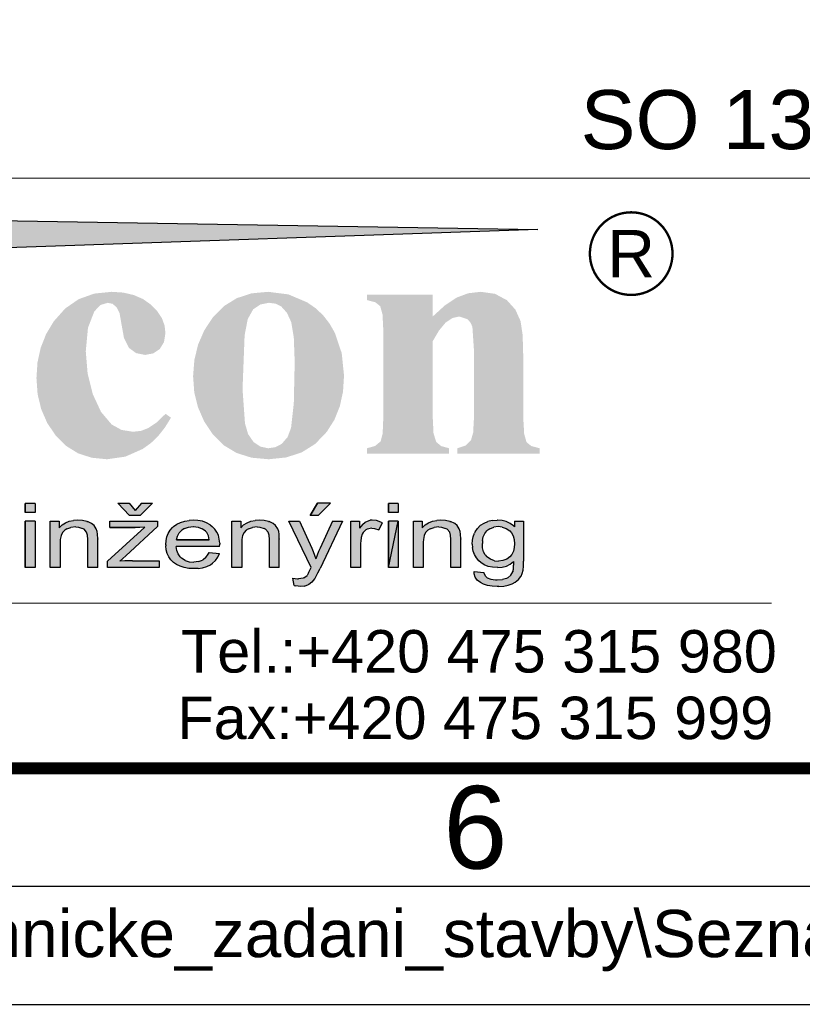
# Model space of a CAD drawing. Header units: millimetres. Extents: x -13222 to 1323140, y -27303 to 46947.
# Tile 6 of 11: x 54454 to 62740, y -27303 to -16876. Entities that reach past the tile are written whole.
import ezdxf
from ezdxf.enums import TextEntityAlignment as Align

# ---------------------------------------------------------------- set-up
doc = ezdxf.new("R2010")
doc.units = ezdxf.units.MM
doc.layers.add('_RAMECEK_FORMAT', color=255, linetype='Continuous', lineweight=25)
doc.layers.add('BU_0.30', color=7, linetype='Continuous', lineweight=30)
doc.styles.add('Arial', font='arial.ttf')

# ---------------------------------------------------------------- blocks, each defined once
blk = doc.blocks.new('A3-ČSN EN ISO 5457')
at = {"lineweight": 25}
for points in [[(0, 0), (420, 0), (420, 297), (0, 297)], [(15, 5), (415, 5), (415, 292), (15, 292)]]:
    blk.add_lwpolyline(points, close=True, dxfattribs=at)
at = {"color": 130, "const_width": 0.5}
blk.add_lwpolyline([(20, 10), (410, 10), (410, 287), (20, 287)], close=True, dxfattribs=at)
at = {"style": 'Arial'}
blk.add_text('6', height=3.5, dxfattribs=at).set_placement((290, 7.5), align=Align.MIDDLE_CENTER)
at = {"style": 'Arial', "flags": 8}
blk.add_attdef('CESTA', text='', height=2, dxfattribs=at).set_placement((247, 4), align=Align.TOP_LEFT)
blk = doc.blocks.new('INT-RAZITKO')
h = blk.add_hatch(color=240)
h.paths.add_polyline_path([(-162.872, 8.501), (-162.422, 8.501), (-162.422, 9.605), (-162.422, 9.925), (-162.422, 10.893), (-161.547, 10.893), (-161.508, 10.893), (-161.274, 10.885), (-161.125, 10.869), (-160.979, 10.816), (-160.841, 10.709), (-160.761, 10.576), (-160.733, 10.416), (-160.744, 10.308), (-160.805, 10.165), (-160.915, 10.052), (-160.959, 10.027), (-161.108, 9.969), (-161.301, 9.936), (-161.539, 9.925), (-162.422, 9.925), (-162.422, 9.605), (-161.404, 9.605), (-161.175, 9.621), (-160.973, 9.654), (-160.802, 9.701), (-160.659, 9.765), (-160.543, 9.845), (-160.523, 9.861), (-160.41, 9.986), (-160.33, 10.121), (-160.283, 10.267), (-160.267, 10.43), (-160.269, 10.502), (-160.303, 10.656), (-160.369, 10.8), (-160.391, 10.83), (-160.504, 10.96), (-160.645, 11.062), (-160.689, 11.084), (-160.863, 11.147), (-161.064, 11.186), (-161.161, 11.197), (-161.348, 11.208), (-161.586, 11.214), (-162.872, 11.214)])
h.paths.add_polyline_path([(-159.328, 9.613), (-159.306, 9.77), (-159.259, 9.917), (-159.226, 9.986), (-159.105, 10.101), (-159.044, 10.132), (-158.857, 10.165), (-158.735, 10.154), (-158.55, 10.093), (-158.407, 10.402), (-158.467, 10.43), (-158.652, 10.491), (-158.837, 10.51), (-158.926, 10.504), (-159.105, 10.444), (-159.132, 10.427), (-159.248, 10.325), (-159.373, 10.168), (-159.373, 10.466), (-159.751, 10.466), (-159.751, 8.501), (-159.331, 8.501), (-159.331, 9.53)])
h.paths.add_polyline_path([(-158.302, 9.663), (-158.313, 9.483), (-158.31, 9.42), (-158.291, 9.246), (-158.249, 9.091), (-158.186, 8.951), (-158.1, 8.829), (-157.99, 8.722), (-157.88, 8.639), (-157.722, 8.559), (-157.551, 8.504), (-157.361, 8.468), (-157.151, 8.457), (-157.118, 8.457), (-156.919, 8.473), (-156.732, 8.512), (-156.555, 8.575), (-156.539, 8.584), (-156.378, 8.675), (-156.243, 8.785), (-156.136, 8.915), (-156.078, 9.025), (-156.031, 9.166), (-156.003, 9.329), (-155.995, 9.511), (-155.995, 9.544), (-156.011, 9.715), (-156.053, 9.87), (-156.116, 10.01), (-156.205, 10.135), (-156.318, 10.245), (-156.428, 10.325), (-156.585, 10.405), (-156.757, 10.463), (-156.947, 10.499), (-157.151, 10.51), (-157.223, 10.51), (-157.422, 10.488), (-157.606, 10.446), (-157.775, 10.38), (-157.929, 10.292), (-158.031, 10.212), (-158.131, 10.099), (-158.211, 9.972), (-158.266, 9.825)])
h.paths.add_polyline_path([(-157.871, 9.646), (-157.833, 9.803), (-157.767, 9.939), (-157.674, 10.048), (-157.518, 10.154), (-157.347, 10.215), (-157.147, 10.234), (-156.95, 10.212), (-156.781, 10.151), (-156.632, 10.046), (-156.555, 9.958), (-156.483, 9.828), (-156.439, 9.674), (-156.425, 9.494), (-156.436, 9.32), (-156.475, 9.16), (-156.541, 9.028), (-156.638, 8.914), (-156.79, 8.81), (-156.961, 8.749), (-157.16, 8.729), (-157.358, 8.752), (-157.529, 8.815), (-157.675, 8.92), (-157.758, 9.014), (-157.827, 9.147), (-157.869, 9.301), (-157.882, 9.483)], flags=16)
h.paths.add_polyline_path([(-155.506, 8.402), (-155.506, 8.352), (-155.526, 8.167), (-155.573, 8.052), (-155.76, 7.996), (-155.956, 8.021), (-156.036, 7.739), (-155.907, 7.717), (-155.708, 7.703), (-155.7, 7.703), (-155.49, 7.725), (-155.327, 7.786), (-155.206, 7.888), (-155.184, 7.919), (-155.128, 8.037), (-155.098, 8.197), (-155.087, 8.393), (-155.087, 10.466), (-155.506, 10.466)])
h.paths.add_polyline_path([(-155.506, 10.827), (-155.087, 10.827), (-155.087, 11.214), (-155.506, 11.214)])
h.paths.add_polyline_path([(-154.405, 10.079), (-154.483, 9.95), (-154.538, 9.803), (-154.571, 9.643), (-154.582, 9.467), (-154.582, 9.425), (-154.565, 9.254), (-154.524, 9.097), (-154.461, 8.956), (-154.375, 8.832), (-154.265, 8.722), (-154.138, 8.633), (-153.983, 8.556), (-153.809, 8.501), (-153.616, 8.468), (-153.404, 8.457), (-153.222, 8.465), (-153.026, 8.495), (-152.852, 8.548), (-152.697, 8.622), (-152.603, 8.689), (-152.482, 8.802), (-152.385, 8.937), (-152.316, 9.091), (-152.75, 9.133), (-152.786, 9.067), (-152.885, 8.926), (-153.022, 8.816), (-153.202, 8.752), (-153.404, 8.73), (-153.597, 8.749), (-153.768, 8.807), (-153.92, 8.901), (-153.975, 8.953), (-154.063, 9.078), (-154.121, 9.224), (-154.149, 9.398), (-152.305, 9.398), (-152.303, 9.486), (-152.303, 9.538), (-152.322, 9.71), (-152.361, 9.867), (-152.424, 10.008), (-152.51, 10.132), (-152.617, 10.242), (-152.714, 10.314), (-152.868, 10.399), (-153.037, 10.46), (-153.224, 10.499), (-153.429, 10.51), (-153.597, 10.502), (-153.787, 10.471), (-153.961, 10.416), (-154.121, 10.339), (-154.262, 10.237), (-154.306, 10.195)])
h.paths.add_polyline_path([(-154.022, 9.966), (-153.909, 10.082), (-153.793, 10.157), (-153.619, 10.217), (-153.414, 10.238), (-153.213, 10.212), (-153.045, 10.148), (-152.904, 10.043), (-152.852, 9.983), (-152.783, 9.848), (-152.744, 9.671), (-154.127, 9.671), (-154.094, 9.828)], flags=16)
h.paths.add_polyline_path([(-151.789, 8.501), (-151.37, 8.501), (-151.37, 9.279), (-151.37, 9.665), (-151.37, 11.214), (-151.789, 11.214)])
h.paths.add_polyline_path([(-151.37, 9.665), (-151.37, 9.279), (-151.072, 9.505), (-150.779, 9.737), (-149.833, 10.466), (-150.376, 10.466)])
h.paths.add_polyline_path([(-150.255, 8.501), (-149.739, 8.501), (-150.779, 9.737), (-151.072, 9.505)])
h.paths.add_polyline_path([(-148.817, 10.455), (-148.997, 10.391), (-149.024, 10.377), (-149.176, 10.286), (-149.303, 10.17), (-149.4, 10.032), (-149.444, 9.947), (-149.493, 9.801), (-149.524, 9.643), (-149.535, 9.475), (-149.532, 9.425), (-149.515, 9.251), (-149.477, 9.094), (-149.413, 8.953), (-149.331, 8.829), (-149.223, 8.722), (-149.126, 8.647), (-148.975, 8.564), (-148.804, 8.504), (-148.616, 8.468), (-148.409, 8.457), (-148.241, 8.465), (-148.05, 8.501), (-147.879, 8.562), (-147.725, 8.65), (-147.603, 8.746), (-147.501, 8.873), (-147.426, 9.014), (-147.38, 9.177), (-147.791, 9.221), (-147.821, 9.102), (-147.893, 8.959), (-148, 8.851), (-148.047, 8.821), (-148.216, 8.752), (-148.414, 8.73), (-148.599, 8.749), (-148.768, 8.807), (-148.911, 8.909), (-148.991, 9.006), (-149.052, 9.138), (-149.091, 9.298), (-149.102, 9.486), (-149.091, 9.657), (-149.055, 9.817), (-148.994, 9.95), (-148.906, 10.057), (-148.903, 10.057), (-148.759, 10.157), (-148.588, 10.217), (-148.39, 10.237), (-148.196, 10.212), (-148.031, 10.137), (-148.003, 10.115), (-147.896, 9.997), (-147.827, 9.839), (-147.418, 9.889), (-147.443, 9.972), (-147.515, 10.118), (-147.617, 10.245), (-147.747, 10.35), (-147.838, 10.399), (-148.003, 10.46), (-148.194, 10.499), (-148.406, 10.51), (-148.431, 10.51), (-148.63, 10.493)])
h.paths.add_polyline_path([(-146.839, 10.237), (-146.883, 10.195), (-146.982, 10.079), (-147.059, 9.95), (-147.115, 9.803), (-147.148, 9.643), (-147.159, 9.467), (-147.159, 9.425), (-147.142, 9.254), (-147.101, 9.097), (-147.037, 8.956), (-146.952, 8.832), (-146.841, 8.722), (-146.715, 8.633), (-146.56, 8.556), (-146.386, 8.501), (-146.193, 8.468), (-145.98, 8.457), (-145.798, 8.465), (-145.602, 8.495), (-145.429, 8.548), (-145.274, 8.622), (-145.18, 8.689), (-145.059, 8.802), (-144.962, 8.937), (-144.893, 9.091), (-145.326, 9.133), (-145.362, 9.067), (-145.462, 8.926), (-145.599, 8.816), (-145.779, 8.752), (-145.98, 8.73), (-146.174, 8.749), (-146.345, 8.807), (-146.497, 8.901), (-146.552, 8.953), (-146.64, 9.078), (-146.698, 9.224), (-146.726, 9.398), (-144.882, 9.398), (-144.879, 9.486), (-144.879, 9.538), (-144.899, 9.71), (-144.937, 9.867), (-145.001, 10.008), (-145.086, 10.132), (-145.194, 10.242), (-145.291, 10.314), (-145.445, 10.399), (-145.613, 10.46), (-145.801, 10.499), (-146.005, 10.51), (-146.174, 10.502), (-146.364, 10.471), (-146.538, 10.416), (-146.698, 10.339)])
h.paths.add_polyline_path([(-146.485, 10.082), (-146.37, 10.157), (-146.196, 10.217), (-145.99, 10.238), (-145.79, 10.212), (-145.622, 10.148), (-145.481, 10.043), (-145.429, 9.983), (-145.36, 9.848), (-145.321, 9.671), (-146.703, 9.671), (-146.67, 9.828), (-146.599, 9.966)], flags=16)
h.paths.add_polyline_path([(-141.585, 10.477), (-141.772, 10.502), (-141.996, 10.51), (-142.183, 10.504), (-142.379, 10.479), (-142.559, 10.441), (-142.619, 10.422), (-142.796, 10.344), (-142.928, 10.242), (-142.967, 10.201), (-143.053, 10.066), (-143.111, 9.906), (-142.702, 9.861), (-142.688, 9.9), (-142.606, 10.052), (-142.492, 10.154), (-142.451, 10.173), (-142.283, 10.22), (-142.056, 10.234), (-141.916, 10.228), (-141.725, 10.192), (-141.578, 10.12), (-141.488, 10.005), (-141.46, 9.834), (-141.463, 9.748), (-141.582, 9.721), (-141.756, 9.687), (-141.965, 9.66), (-142.211, 9.632), (-142.418, 9.61), (-142.584, 9.583), (-142.713, 9.547), (-142.884, 9.475), (-142.984, 9.409), (-143.1, 9.285), (-143.157, 9.174), (-143.185, 9.02), (-143.16, 8.868), (-143.089, 8.733), (-142.964, 8.617), (-142.904, 8.575), (-142.746, 8.509), (-142.559, 8.471), (-142.338, 8.457), (-142.258, 8.46), (-142.062, 8.479), (-141.874, 8.52), (-141.764, 8.559), (-141.598, 8.639), (-141.427, 8.744), (-141.408, 8.644), (-141.344, 8.501), (-140.906, 8.501), (-140.958, 8.586), (-141.011, 8.738), (-141.022, 8.799), (-141.03, 8.923), (-141.038, 9.1), (-141.038, 9.323), (-141.038, 9.768), (-141.044, 9.952), (-141.06, 10.074), (-141.096, 10.173), (-141.19, 10.303), (-141.292, 10.375), (-141.482, 10.452)])
h.paths.add_polyline_path([(-141.463, 9.486), (-141.463, 9.365), (-141.463, 9.332), (-141.482, 9.158), (-141.531, 9.027), (-141.648, 8.898), (-141.808, 8.802), (-141.855, 8.782), (-142.037, 8.733), (-142.243, 8.716), (-142.457, 8.741), (-142.608, 8.807), (-142.688, 8.882), (-142.739, 9.032), (-142.675, 9.193), (-142.515, 9.296), (-142.379, 9.329), (-142.147, 9.362), (-142.012, 9.378), (-141.792, 9.412), (-141.609, 9.447)], flags=16)
h.paths.add_polyline_path([(-138.643, 10.466), (-139.062, 10.466), (-139.062, 8.501), (-138.643, 8.501)])
h.paths.add_polyline_path([(-138.643, 11.214), (-139.062, 11.214), (-139.062, 10.83), (-138.643, 10.83)])
h.paths.add_polyline_path([(-137.547, 9.861), (-137.484, 9.991), (-137.39, 10.085), (-137.296, 10.14), (-137.125, 10.201), (-136.926, 10.22), (-136.813, 10.215), (-136.634, 10.162), (-136.57, 10.126), (-136.463, 10.002), (-136.427, 9.875), (-136.413, 9.696), (-136.413, 8.501), (-135.994, 8.501), (-135.994, 9.723), (-135.999, 9.911), (-136.016, 10.032), (-136.057, 10.146), (-136.148, 10.278), (-136.25, 10.364), (-136.427, 10.446), (-136.452, 10.455), (-136.637, 10.496), (-136.838, 10.51), (-137.015, 10.499), (-137.197, 10.463), (-137.362, 10.397), (-137.503, 10.306), (-137.627, 10.187), (-137.627, 10.466), (-138.003, 10.466), (-138.003, 8.501), (-137.586, 8.501), (-137.586, 9.574), (-137.58, 9.693)])
h.paths.add_polyline_path([(-133.458, 10.245), (-133.458, 10.466), (-135.478, 10.466), (-135.478, 10.195), (-134.404, 10.195), (-134.211, 10.198), (-133.999, 10.206), (-135.572, 8.771), (-135.572, 8.501), (-133.383, 8.501), (-133.383, 8.788), (-134.526, 8.788), (-134.653, 8.788), (-134.849, 8.782), (-135.055, 8.771), (-134.796, 8.998)])
h.paths.add_polyline_path([(-133.67, 11.227), (-134.145, 11.227), (-134.401, 10.913), (-134.664, 11.227), (-135.144, 11.227), (-134.642, 10.709), (-134.194, 10.709)])
h.paths.add_polyline_path([(-132.928, 10.079), (-133.005, 9.95), (-133.06, 9.803), (-133.093, 9.643), (-133.104, 9.467), (-133.104, 9.425), (-133.088, 9.254), (-133.047, 9.097), (-132.983, 8.956), (-132.898, 8.832), (-132.787, 8.722), (-132.66, 8.633), (-132.506, 8.556), (-132.332, 8.501), (-132.139, 8.468), (-131.926, 8.457), (-131.744, 8.465), (-131.548, 8.495), (-131.374, 8.548), (-131.22, 8.622), (-131.126, 8.689), (-131.004, 8.802), (-130.908, 8.937), (-130.839, 9.091), (-131.272, 9.133), (-131.308, 9.067), (-131.407, 8.926), (-131.545, 8.816), (-131.725, 8.752), (-131.923, 8.73), (-132.117, 8.749), (-132.29, 8.807), (-132.442, 8.901), (-132.497, 8.953), (-132.586, 9.078), (-132.644, 9.224), (-132.671, 9.398), (-130.828, 9.398), (-130.825, 9.486), (-130.825, 9.538), (-130.844, 9.71), (-130.883, 9.867), (-130.947, 10.008), (-131.032, 10.132), (-131.14, 10.242), (-131.236, 10.314), (-131.388, 10.399), (-131.559, 10.46), (-131.747, 10.499), (-131.951, 10.51), (-132.117, 10.502), (-132.31, 10.471), (-132.484, 10.416), (-132.644, 10.339), (-132.784, 10.237), (-132.829, 10.195)])
h.paths.add_polyline_path([(-132.544, 9.966), (-132.431, 10.082), (-132.315, 10.157), (-132.141, 10.217), (-131.936, 10.238), (-131.736, 10.212), (-131.567, 10.148), (-131.427, 10.043), (-131.374, 9.983), (-131.305, 9.848), (-131.267, 9.671), (-132.649, 9.671), (-132.616, 9.828)], flags=16)
h.paths.add_polyline_path([(-129.937, 10.187), (-129.937, 10.466), (-130.312, 10.466), (-130.312, 8.501), (-129.892, 8.501), (-129.892, 9.574), (-129.887, 9.693), (-129.854, 9.861), (-129.79, 9.991), (-129.699, 10.085), (-129.605, 10.14), (-129.432, 10.201), (-129.236, 10.22), (-129.122, 10.215), (-128.943, 10.162), (-128.88, 10.126), (-128.772, 10.002), (-128.733, 9.875), (-128.722, 9.696), (-128.722, 8.501), (-128.303, 8.501), (-128.303, 9.723), (-128.308, 9.911), (-128.325, 10.032), (-128.366, 10.146), (-128.457, 10.278), (-128.56, 10.364), (-128.736, 10.446), (-128.761, 10.455), (-128.946, 10.496), (-129.147, 10.51), (-129.321, 10.499), (-129.506, 10.463), (-129.669, 10.397), (-129.812, 10.306)])
h.paths.add_polyline_path([(-127.445, 10.466), (-127.897, 10.466), (-126.959, 8.498), (-126.995, 8.415), (-127.061, 8.277), (-127.125, 8.167), (-127.275, 8.056), (-127.486, 8.026), (-127.525, 8.029), (-127.726, 8.057), (-127.679, 7.745), (-127.596, 7.725), (-127.409, 7.703), (-127.235, 7.72), (-127.064, 7.781), (-127.058, 7.783), (-126.926, 7.883), (-126.809, 8.018), (-126.741, 8.131), (-126.664, 8.277), (-126.573, 8.468), (-125.632, 10.466), (-126.051, 10.466), (-126.578, 9.32), (-126.642, 9.177), (-126.7, 9.025), (-126.752, 8.873), (-126.752, 8.876), (-126.807, 9.031), (-126.868, 9.183), (-126.931, 9.329)])
h.paths.add_polyline_path([(-126.995, 10.709), (-126.65, 10.709), (-126.137, 11.227), (-126.686, 11.227)])
h.paths.add_polyline_path([(-124.834, 9.77), (-124.79, 9.917), (-124.757, 9.986), (-124.635, 10.101), (-124.575, 10.132), (-124.387, 10.165), (-124.266, 10.154), (-124.081, 10.093), (-123.935, 10.402), (-123.998, 10.43), (-124.183, 10.491), (-124.365, 10.51), (-124.456, 10.504), (-124.635, 10.444), (-124.66, 10.427), (-124.776, 10.325), (-124.903, 10.168), (-124.903, 10.466), (-125.278, 10.466), (-125.278, 8.501), (-124.859, 8.501), (-124.859, 9.53), (-124.856, 9.613)])
h.paths.add_polyline_path([(-123.683, 8.501), (-123.264, 10.466), (-123.683, 10.466)])
h.paths.add_polyline_path([(-123.683, 11.214), (-123.683, 10.83), (-123.264, 10.83), (-123.264, 11.214)])
h.paths.add_polyline_path([(-123.683, 8.501), (-123.264, 8.501), (-123.264, 10.466)])
h.paths.add_polyline_path([(-122.626, 8.501), (-122.207, 8.501), (-122.207, 9.574), (-122.202, 9.693), (-122.168, 9.861), (-122.105, 9.991), (-122.011, 10.085), (-121.92, 10.14), (-121.746, 10.201), (-121.55, 10.22), (-121.434, 10.215), (-121.258, 10.162), (-121.194, 10.126), (-121.084, 10.002), (-121.048, 9.875), (-121.034, 9.696), (-121.034, 8.501), (-120.618, 8.501), (-120.618, 9.723), (-120.623, 9.911), (-120.64, 10.032), (-120.681, 10.146), (-120.769, 10.278), (-120.871, 10.364), (-121.051, 10.446), (-121.076, 10.455), (-121.261, 10.496), (-121.462, 10.51), (-121.636, 10.499), (-121.821, 10.463), (-121.984, 10.397), (-122.127, 10.306), (-122.248, 10.187), (-122.248, 10.466), (-122.626, 10.466)])
h.paths.add_polyline_path([(-120.005, 10.013), (-120.035, 9.958), (-120.09, 9.809), (-120.124, 9.657), (-120.135, 9.494), (-120.126, 9.356), (-120.093, 9.202), (-120.038, 9.056), (-119.958, 8.92), (-119.856, 8.793), (-119.765, 8.711), (-119.621, 8.62), (-119.456, 8.553), (-119.271, 8.515), (-119.064, 8.501), (-119.05, 8.501), (-118.86, 8.517), (-118.683, 8.567), (-118.523, 8.647), (-118.38, 8.758), (-118.382, 8.6), (-118.391, 8.435), (-118.41, 8.329), (-118.495, 8.181), (-118.625, 8.07), (-118.683, 8.043), (-118.857, 7.996), (-119.075, 7.979), (-119.144, 7.982), (-119.343, 8.01), (-119.5, 8.07), (-119.577, 8.137), (-119.643, 8.291), (-120.049, 8.338), (-120.046, 8.241), (-120.005, 8.09), (-119.917, 7.963), (-119.787, 7.863), (-119.657, 7.8), (-119.483, 7.748), (-119.29, 7.714), (-119.072, 7.703), (-119.003, 7.703), (-118.796, 7.72), (-118.609, 7.759), (-118.443, 7.814), (-118.313, 7.883), (-118.173, 7.99), (-118.07, 8.117), (-118.059, 8.139), (-118.013, 8.25), (-117.979, 8.393), (-117.96, 8.564), (-117.955, 8.769), (-117.955, 10.466), (-118.341, 10.466), (-118.341, 10.228), (-118.385, 10.27), (-118.531, 10.375), (-118.691, 10.449), (-118.868, 10.496), (-119.064, 10.51), (-119.078, 10.51), (-119.282, 10.493), (-119.467, 10.452), (-119.632, 10.38), (-119.643, 10.375), (-119.79, 10.278), (-119.911, 10.157)])
h.paths.add_polyline_path([(-119.599, 9.944), (-119.508, 10.055), (-119.387, 10.143), (-119.221, 10.212), (-119.034, 10.234), (-118.865, 10.217), (-118.697, 10.157), (-118.545, 10.052), (-118.473, 9.972), (-118.402, 9.842), (-118.36, 9.687), (-118.346, 9.508), (-118.355, 9.356), (-118.388, 9.196), (-118.451, 9.061), (-118.54, 8.953), (-118.667, 8.862), (-118.835, 8.799), (-119.025, 8.777), (-119.191, 8.793), (-119.362, 8.851), (-119.511, 8.953), (-119.585, 9.045), (-119.652, 9.174), (-119.69, 9.332), (-119.704, 9.519), (-119.696, 9.646), (-119.663, 9.806)], flags=16)
at = {"color": 50, "lineweight": 20}
blk.add_line((-175, 25), (0, 25), dxfattribs=at)
at = {"color": 170}
for p, q in [((-158.141, 23.506), (-117.347, 22.815)), ((-117.347, 22.815), (-158.132, 21.427))]:
    blk.add_line(p, q, dxfattribs=at)
at = {"color": 240}
for p, q in [((-139.062, 10.83), (-139.062, 11.214)), ((-139.062, 11.214), (-139.062, 10.83)), ((-139.062, 11.214), (-139.062, 10.83)), ((-138.643, 11.214), (-139.062, 11.214)), ((-138.643, 11.214), (-138.643, 10.83)), ((-134.642, 10.709), (-135.144, 11.227)), ((-135.144, 11.227), (-134.664, 11.227)), ((-134.664, 11.227), (-134.401, 10.913)), ((-134.145, 11.227), (-134.401, 10.913)), ((-134.401, 10.913), (-134.401, 10.913)), ((-133.67, 11.227), (-134.194, 10.709)), ((-134.145, 11.227), (-133.67, 11.227)), ((-126.686, 11.227), (-126.995, 10.709)), ((-126.995, 10.709), (-126.686, 11.227)), ((-126.686, 11.227), (-126.995, 10.709)), ((-126.137, 11.227), (-126.686, 11.227)), ((-126.137, 11.227), (-126.65, 10.709)), ((-123.683, 10.83), (-123.683, 11.214)), ((-123.683, 11.214), (-123.683, 10.83)), ((-123.683, 11.214), (-123.683, 10.83)), ((-123.264, 11.214), (-123.683, 11.214)), ((-123.264, 11.214), (-123.264, 10.83)), ((-139.062, 10.83), (-139.062, 10.83)), ((-138.643, 10.83), (-139.062, 10.83)), ((-139.062, 8.501), (-139.062, 10.466)), ((-139.062, 10.466), (-139.062, 8.501)), ((-139.062, 10.466), (-139.062, 8.501)), ((-138.643, 10.466), (-139.062, 10.466)), ((-138.643, 10.466), (-138.643, 8.501)), ((-138.003, 8.501), (-138.003, 10.466)), ((-138.003, 10.466), (-137.627, 10.466)), ((-137.627, 10.466), (-137.627, 10.187)), ((-137.362, 10.397), (-137.197, 10.463)), ((-137.197, 10.463), (-137.015, 10.499)), ((-136.838, 10.51), (-137.015, 10.499)), ((-136.637, 10.496), (-136.838, 10.51)), ((-136.452, 10.455), (-136.637, 10.496)), ((-136.452, 10.455), (-136.427, 10.446)), ((-136.25, 10.364), (-136.427, 10.446)), ((-135.478, 10.195), (-135.478, 10.466)), ((-135.478, 10.466), (-133.458, 10.466)), ((-134.194, 10.709), (-134.642, 10.709)), ((-133.458, 10.466), (-133.458, 10.245)), ((-132.484, 10.416), (-132.31, 10.471)), ((-132.31, 10.471), (-132.117, 10.502)), ((-131.951, 10.51), (-132.117, 10.502)), ((-131.747, 10.499), (-131.951, 10.51)), ((-131.559, 10.46), (-131.747, 10.499)), ((-131.388, 10.399), (-131.559, 10.46)), ((-130.312, 8.501), (-130.312, 10.466)), ((-130.312, 10.466), (-129.937, 10.466)), ((-129.937, 10.466), (-129.937, 10.187)), ((-129.669, 10.397), (-129.506, 10.463)), ((-129.506, 10.463), (-129.321, 10.499)), ((-129.147, 10.51), (-129.321, 10.499)), ((-128.946, 10.496), (-129.147, 10.51)), ((-128.761, 10.455), (-128.946, 10.496)), ((-128.761, 10.455), (-128.736, 10.446)), ((-128.56, 10.364), (-128.736, 10.446)), ((-127.897, 10.466), (-127.445, 10.466)), ((-126.959, 8.498), (-127.897, 10.466)), ((-127.445, 10.466), (-126.931, 9.329)), ((-126.65, 10.709), (-126.995, 10.709)), ((-126.995, 10.709), (-126.995, 10.709)), ((-126.051, 10.466), (-126.578, 9.32)), ((-125.632, 10.466), (-126.573, 8.468)), ((-126.051, 10.466), (-125.632, 10.466)), ((-125.278, 8.501), (-125.278, 10.466)), ((-125.278, 10.466), (-124.903, 10.466)), ((-124.903, 10.466), (-124.903, 10.168)), ((-124.776, 10.325), (-124.66, 10.427)), ((-124.66, 10.427), (-124.635, 10.444)), ((-124.635, 10.444), (-124.456, 10.504)), ((-124.365, 10.51), (-124.456, 10.504)), ((-124.183, 10.491), (-124.365, 10.51)), ((-123.998, 10.43), (-124.183, 10.491)), ((-123.935, 10.402), (-123.998, 10.43)), ((-123.683, 10.83), (-123.683, 10.83)), ((-123.264, 10.83), (-123.683, 10.83)), ((-123.683, 8.501), (-123.683, 10.466)), ((-123.683, 10.466), (-123.683, 8.501)), ((-123.683, 10.466), (-123.683, 8.501)), ((-123.683, 8.501), (-123.264, 10.466)), ((-123.264, 10.466), (-123.683, 10.466)), ((-123.264, 10.466), (-123.264, 8.501)), ((-122.626, 8.501), (-122.626, 10.466)), ((-122.626, 10.466), (-122.248, 10.466)), ((-122.248, 10.466), (-122.248, 10.187)), ((-121.984, 10.397), (-121.821, 10.463)), ((-121.821, 10.463), (-121.636, 10.499)), ((-121.462, 10.51), (-121.636, 10.499)), ((-121.261, 10.496), (-121.462, 10.51)), ((-121.076, 10.455), (-121.261, 10.496)), ((-121.076, 10.455), (-121.051, 10.446)), ((-120.871, 10.364), (-121.051, 10.446)), ((-119.632, 10.38), (-119.467, 10.452)), ((-119.282, 10.493), (-119.467, 10.452)), ((-119.282, 10.493), (-119.078, 10.51)), ((-119.064, 10.51), (-119.078, 10.51)), ((-118.868, 10.496), (-119.064, 10.51)), ((-118.691, 10.449), (-118.868, 10.496)), ((-118.531, 10.375), (-118.691, 10.449)), ((-118.341, 10.466), (-118.341, 10.228)), ((-118.341, 10.466), (-117.955, 10.466)), ((-117.955, 10.466), (-117.955, 8.769)), ((-137.627, 10.187), (-137.503, 10.306)), ((-137.627, 10.187), (-137.627, 10.187)), ((-137.503, 10.306), (-137.362, 10.397)), ((-137.39, 10.085), (-137.484, 9.991)), ((-137.296, 10.14), (-137.39, 10.085)), ((-137.296, 10.14), (-137.125, 10.201)), ((-136.926, 10.22), (-137.125, 10.201)), ((-136.926, 10.22), (-136.813, 10.215)), ((-136.813, 10.215), (-136.634, 10.162)), ((-136.57, 10.126), (-136.634, 10.162)), ((-136.463, 10.002), (-136.57, 10.126)), ((-136.148, 10.278), (-136.25, 10.364)), ((-136.057, 10.146), (-136.148, 10.278)), ((-136.016, 10.032), (-136.057, 10.146)), ((-135.999, 9.911), (-136.016, 10.032)), ((-135.572, 8.771), (-133.999, 10.206)), ((-134.47, 10.195), (-135.478, 10.195)), ((-135.478, 10.195), (-134.404, 10.195)), ((-134.404, 10.195), (-135.478, 10.195)), ((-134.796, 8.998), (-133.458, 10.245)), ((-134.404, 10.195), (-134.47, 10.195)), ((-134.211, 10.198), (-134.404, 10.195)), ((-133.999, 10.206), (-134.211, 10.198)), ((-133.005, 9.95), (-132.928, 10.079)), ((-132.928, 10.079), (-132.829, 10.195)), ((-132.829, 10.195), (-132.784, 10.237)), ((-132.784, 10.237), (-132.644, 10.339)), ((-132.644, 10.339), (-132.484, 10.416)), ((-132.544, 9.966), (-132.431, 10.082)), ((-132.315, 10.157), (-132.431, 10.082)), ((-132.315, 10.157), (-132.141, 10.217)), ((-132.141, 10.217), (-131.945, 10.237)), ((-131.945, 10.237), (-131.929, 10.237)), ((-131.929, 10.237), (-131.736, 10.212)), ((-131.736, 10.212), (-131.567, 10.148)), ((-131.427, 10.043), (-131.567, 10.148)), ((-131.374, 9.983), (-131.427, 10.043)), ((-131.236, 10.314), (-131.388, 10.399)), ((-131.236, 10.314), (-131.14, 10.242)), ((-131.032, 10.132), (-131.14, 10.242)), ((-130.947, 10.008), (-131.032, 10.132)), ((-129.937, 10.187), (-129.812, 10.306)), ((-129.937, 10.187), (-129.937, 10.187)), ((-129.812, 10.306), (-129.669, 10.397)), ((-129.699, 10.085), (-129.79, 9.991)), ((-129.605, 10.14), (-129.699, 10.085)), ((-129.605, 10.14), (-129.432, 10.201)), ((-129.236, 10.22), (-129.432, 10.201)), ((-129.236, 10.22), (-129.122, 10.215)), ((-129.122, 10.215), (-128.943, 10.162)), ((-128.88, 10.126), (-128.943, 10.162)), ((-128.772, 10.002), (-128.88, 10.126)), ((-128.457, 10.278), (-128.56, 10.364)), ((-128.366, 10.146), (-128.457, 10.278)), ((-128.325, 10.032), (-128.366, 10.146)), ((-128.308, 9.911), (-128.325, 10.032)), ((-124.776, 10.325), (-124.903, 10.168)), ((-124.903, 10.168), (-124.903, 10.168)), ((-124.635, 10.101), (-124.757, 9.986)), ((-124.575, 10.132), (-124.635, 10.101)), ((-124.387, 10.165), (-124.575, 10.132)), ((-124.387, 10.165), (-124.266, 10.154)), ((-124.266, 10.154), (-124.081, 10.093)), ((-124.081, 10.093), (-123.935, 10.402)), ((-122.248, 10.187), (-122.127, 10.306)), ((-122.248, 10.187), (-122.248, 10.187)), ((-122.127, 10.306), (-121.984, 10.397)), ((-122.011, 10.085), (-122.105, 9.991)), ((-121.92, 10.14), (-122.011, 10.085)), ((-121.92, 10.14), (-121.746, 10.201)), ((-121.55, 10.22), (-121.746, 10.201)), ((-121.55, 10.22), (-121.434, 10.215)), ((-121.434, 10.215), (-121.258, 10.162)), ((-121.194, 10.126), (-121.258, 10.162)), ((-121.084, 10.002), (-121.194, 10.126)), ((-120.769, 10.278), (-120.871, 10.364)), ((-120.681, 10.146), (-120.769, 10.278)), ((-120.64, 10.032), (-120.681, 10.146)), ((-120.623, 9.911), (-120.64, 10.032)), ((-120.005, 10.013), (-120.035, 9.958)), ((-120.005, 10.013), (-119.911, 10.157)), ((-119.911, 10.157), (-119.79, 10.278)), ((-119.643, 10.375), (-119.79, 10.278)), ((-119.643, 10.375), (-119.632, 10.38)), ((-119.599, 9.944), (-119.508, 10.055)), ((-119.387, 10.143), (-119.508, 10.055)), ((-119.387, 10.143), (-119.221, 10.212)), ((-119.034, 10.234), (-119.221, 10.212)), ((-118.865, 10.217), (-119.034, 10.234)), ((-118.865, 10.217), (-118.697, 10.157)), ((-118.697, 10.157), (-118.545, 10.052)), ((-118.545, 10.052), (-118.473, 9.972)), ((-118.385, 10.27), (-118.531, 10.375)), ((-118.341, 10.228), (-118.385, 10.27)), ((-137.58, 9.693), (-137.586, 9.574)), ((-137.547, 9.861), (-137.58, 9.693)), ((-137.484, 9.991), (-137.547, 9.861)), ((-136.427, 9.875), (-136.463, 10.002)), ((-136.413, 9.696), (-136.427, 9.875)), ((-136.413, 8.501), (-136.413, 9.696)), ((-135.994, 9.723), (-135.999, 9.911)), ((-135.994, 9.723), (-135.994, 9.71)), ((-135.994, 8.501), (-135.994, 9.71)), ((-133.104, 9.467), (-133.093, 9.643)), ((-133.093, 9.643), (-133.06, 9.803)), ((-133.06, 9.803), (-133.005, 9.95)), ((-132.649, 9.671), (-132.616, 9.828)), ((-131.267, 9.671), (-132.649, 9.671)), ((-132.649, 9.671), (-131.267, 9.671)), ((-132.649, 9.671), (-131.267, 9.671)), ((-132.616, 9.828), (-132.544, 9.966)), ((-131.305, 9.848), (-131.374, 9.983)), ((-131.267, 9.671), (-131.305, 9.848)), ((-131.267, 9.671), (-131.267, 9.671)), ((-130.883, 9.867), (-130.947, 10.008)), ((-130.844, 9.71), (-130.883, 9.867)), ((-130.825, 9.538), (-130.844, 9.71)), ((-129.887, 9.693), (-129.892, 9.574)), ((-129.854, 9.861), (-129.887, 9.693)), ((-129.79, 9.991), (-129.854, 9.861)), ((-128.733, 9.875), (-128.772, 10.002)), ((-128.722, 9.696), (-128.733, 9.875)), ((-128.722, 8.501), (-128.722, 9.696)), ((-128.303, 9.723), (-128.308, 9.911)), ((-128.303, 9.723), (-128.303, 9.71)), ((-128.303, 8.501), (-128.303, 9.71)), ((-124.856, 9.613), (-124.859, 9.53)), ((-124.834, 9.77), (-124.856, 9.613)), ((-124.79, 9.917), (-124.834, 9.77)), ((-124.757, 9.986), (-124.79, 9.917)), ((-122.202, 9.693), (-122.207, 9.574)), ((-122.168, 9.861), (-122.202, 9.693)), ((-122.105, 9.991), (-122.168, 9.861)), ((-121.048, 9.875), (-121.084, 10.002)), ((-121.034, 9.696), (-121.048, 9.875)), ((-121.034, 8.501), (-121.034, 9.696)), ((-120.618, 9.723), (-120.623, 9.911)), ((-120.618, 9.723), (-120.618, 9.71)), ((-120.618, 8.501), (-120.618, 9.71)), ((-120.135, 9.494), (-120.124, 9.657)), ((-120.124, 9.657), (-120.09, 9.809)), ((-120.09, 9.809), (-120.035, 9.958)), ((-119.696, 9.646), (-119.704, 9.519)), ((-119.696, 9.646), (-119.663, 9.806)), ((-119.663, 9.806), (-119.599, 9.944)), ((-118.473, 9.972), (-118.402, 9.842)), ((-118.402, 9.842), (-118.36, 9.687)), ((-118.36, 9.687), (-118.346, 9.508)), ((-137.586, 9.574), (-137.586, 8.501)), ((-133.104, 9.467), (-133.104, 9.425)), ((-133.088, 9.254), (-133.104, 9.425)), ((-133.047, 9.097), (-133.088, 9.254)), ((-130.828, 9.398), (-132.671, 9.398)), ((-132.644, 9.224), (-132.671, 9.398)), ((-132.586, 9.078), (-132.644, 9.224)), ((-130.828, 9.398), (-130.825, 9.486)), ((-130.825, 9.538), (-130.825, 9.486)), ((-129.892, 9.574), (-129.892, 8.501)), ((-126.931, 9.329), (-126.868, 9.183)), ((-126.868, 9.183), (-126.807, 9.031)), ((-126.642, 9.177), (-126.7, 9.025)), ((-126.578, 9.32), (-126.642, 9.177)), ((-124.859, 9.53), (-124.859, 8.501)), ((-122.207, 9.574), (-122.207, 8.501)), ((-120.135, 9.494), (-120.126, 9.356)), ((-120.093, 9.202), (-120.126, 9.356)), ((-120.038, 9.056), (-120.093, 9.202)), ((-119.69, 9.332), (-119.704, 9.519)), ((-119.652, 9.174), (-119.69, 9.332)), ((-118.388, 9.196), (-118.451, 9.061)), ((-118.355, 9.356), (-118.388, 9.196)), ((-118.346, 9.508), (-118.355, 9.356)), ((-135.572, 8.501), (-135.572, 8.771)), ((-135.055, 8.771), (-134.796, 8.998)), ((-134.849, 8.782), (-135.055, 8.771)), ((-135.055, 8.771), (-135.055, 8.771)), ((-134.653, 8.788), (-134.849, 8.782)), ((-134.526, 8.788), (-134.653, 8.788)), ((-134.526, 8.788), (-133.383, 8.788)), ((-133.383, 8.788), (-133.383, 8.501)), ((-132.983, 8.956), (-133.047, 9.097)), ((-132.898, 8.832), (-132.983, 8.956)), ((-132.787, 8.722), (-132.898, 8.832)), ((-132.497, 8.953), (-132.586, 9.078)), ((-132.497, 8.953), (-132.442, 8.901)), ((-132.29, 8.807), (-132.442, 8.901)), ((-132.29, 8.807), (-132.117, 8.749)), ((-131.725, 8.752), (-131.554, 8.813)), ((-131.532, 8.827), (-131.554, 8.813)), ((-131.407, 8.926), (-131.532, 8.827)), ((-131.407, 8.926), (-131.308, 9.067)), ((-131.308, 9.067), (-131.272, 9.133)), ((-131.272, 9.133), (-130.839, 9.091)), ((-131.126, 8.689), (-131.004, 8.802)), ((-131.004, 8.802), (-130.908, 8.937)), ((-130.908, 8.937), (-130.839, 9.091)), ((-126.807, 9.031), (-126.752, 8.876)), ((-126.7, 9.025), (-126.752, 8.873)), ((-126.752, 8.876), (-126.752, 8.873)), ((-126.752, 8.873), (-126.752, 8.873)), ((-119.958, 8.92), (-120.038, 9.056)), ((-119.856, 8.793), (-119.958, 8.92)), ((-119.765, 8.711), (-119.856, 8.793)), ((-119.585, 9.045), (-119.652, 9.174)), ((-119.585, 9.045), (-119.511, 8.953)), ((-119.362, 8.851), (-119.511, 8.953)), ((-119.191, 8.793), (-119.362, 8.851)), ((-119.191, 8.793), (-119.025, 8.777)), ((-118.835, 8.799), (-119.025, 8.777)), ((-118.667, 8.862), (-118.835, 8.799)), ((-118.54, 8.953), (-118.667, 8.862)), ((-118.451, 9.061), (-118.54, 8.953)), ((-117.96, 8.564), (-117.955, 8.769)), ((-139.062, 8.501), (-139.062, 8.501)), ((-138.643, 8.501), (-139.062, 8.501)), ((-137.586, 8.501), (-138.003, 8.501)), ((-135.994, 8.501), (-136.413, 8.501)), ((-133.383, 8.501), (-135.572, 8.501)), ((-132.66, 8.633), (-132.787, 8.722)), ((-132.506, 8.556), (-132.66, 8.633)), ((-132.332, 8.501), (-132.506, 8.556)), ((-132.139, 8.468), (-132.332, 8.501)), ((-131.926, 8.457), (-132.139, 8.468)), ((-132.117, 8.749), (-131.923, 8.73)), ((-131.744, 8.465), (-131.926, 8.457)), ((-131.725, 8.752), (-131.923, 8.73)), ((-131.744, 8.465), (-131.548, 8.495)), ((-131.548, 8.495), (-131.374, 8.548)), ((-131.374, 8.548), (-131.22, 8.622)), ((-131.22, 8.622), (-131.126, 8.689)), ((-129.892, 8.501), (-130.312, 8.501)), ((-128.303, 8.501), (-128.722, 8.501)), ((-127.061, 8.277), (-126.995, 8.415)), ((-126.995, 8.415), (-126.959, 8.498)), ((-126.664, 8.277), (-126.573, 8.468)), ((-124.859, 8.501), (-125.278, 8.501)), ((-123.683, 8.501), (-123.683, 8.501)), ((-123.264, 8.501), (-123.683, 8.501)), ((-122.207, 8.501), (-122.626, 8.501)), ((-120.618, 8.501), (-121.034, 8.501)), ((-119.621, 8.62), (-119.765, 8.711)), ((-119.456, 8.553), (-119.621, 8.62)), ((-119.271, 8.515), (-119.456, 8.553)), ((-119.064, 8.501), (-119.271, 8.515)), ((-119.05, 8.501), (-119.064, 8.501)), ((-119.05, 8.501), (-118.86, 8.517)), ((-118.86, 8.517), (-118.683, 8.567)), ((-118.683, 8.567), (-118.523, 8.647)), ((-118.523, 8.647), (-118.38, 8.758)), ((-118.41, 8.33), (-118.391, 8.435)), ((-118.391, 8.435), (-118.382, 8.6)), ((-118.38, 8.758), (-118.382, 8.6)), ((-118.013, 8.25), (-117.979, 8.393)), ((-117.979, 8.393), (-117.96, 8.564)), ((-127.726, 8.057), (-127.525, 8.029)), ((-127.679, 7.745), (-127.726, 8.057)), ((-127.525, 8.029), (-127.486, 8.026)), ((-127.287, 8.054), (-127.486, 8.026)), ((-127.486, 8.026), (-127.486, 8.026)), ((-127.263, 8.065), (-127.287, 8.054)), ((-127.263, 8.065), (-127.125, 8.167)), ((-127.061, 8.277), (-127.125, 8.167)), ((-126.807, 8.021), (-126.926, 7.883)), ((-126.804, 8.026), (-126.807, 8.021)), ((-126.804, 8.026), (-126.741, 8.131)), ((-126.741, 8.131), (-126.664, 8.277)), ((-120.049, 8.338), (-119.643, 8.291)), ((-120.046, 8.241), (-120.049, 8.338)), ((-120.005, 8.09), (-120.046, 8.241)), ((-119.917, 7.963), (-120.005, 8.09)), ((-119.787, 7.863), (-119.917, 7.963)), ((-119.577, 8.137), (-119.643, 8.291)), ((-119.5, 8.07), (-119.577, 8.137)), ((-119.5, 8.07), (-119.343, 8.01)), ((-119.343, 8.01), (-119.144, 7.982)), ((-119.144, 7.982), (-119.075, 7.979)), ((-119.075, 7.979), (-118.857, 7.996)), ((-118.683, 8.043), (-118.857, 7.996)), ((-118.625, 8.07), (-118.683, 8.043)), ((-118.625, 8.07), (-118.495, 8.181)), ((-118.495, 8.181), (-118.413, 8.324)), ((-118.41, 8.33), (-118.413, 8.324)), ((-118.313, 7.883), (-118.173, 7.99)), ((-118.173, 7.99), (-118.07, 8.117)), ((-118.059, 8.139), (-118.07, 8.117)), ((-118.059, 8.139), (-118.013, 8.25)), ((-127.679, 7.745), (-127.596, 7.725)), ((-127.409, 7.703), (-127.596, 7.725)), ((-127.235, 7.72), (-127.409, 7.703)), ((-127.235, 7.72), (-127.064, 7.781)), ((-127.058, 7.783), (-127.064, 7.781)), ((-126.926, 7.883), (-127.058, 7.783)), ((-119.657, 7.8), (-119.787, 7.863)), ((-119.483, 7.748), (-119.657, 7.8)), ((-119.29, 7.714), (-119.483, 7.748)), ((-119.072, 7.703), (-119.29, 7.714)), ((-119.003, 7.703), (-119.072, 7.703)), ((-119.003, 7.703), (-118.796, 7.72)), ((-118.796, 7.72), (-118.609, 7.759)), ((-118.609, 7.759), (-118.443, 7.814)), ((-118.443, 7.814), (-118.313, 7.883))]:
    blk.add_line(p, q, dxfattribs=at)
at = {"color": 7, "lineweight": 15}
blk.add_line((-172.996, 7), (-107.453, 7), dxfattribs=at)
at = {"color": 130, "lineweight": 35}
blk.add_line((-175, 0), (0, 0), dxfattribs=at)
at = {"color": 170, "const_width": 0.1}
blk.add_lwpolyline([(-115.15, 21.8, 1), (-111.65, 21.8, 1)], format="xyb", close=True, dxfattribs=at)
at = {"color": 170}
for points in [[(-158.141, 23.506), (-158.132, 21.427), (-117.347, 22.815)], [(-136.143, 20.106), (-136.799, 19.87), (-134.464, 20.045)], [(-134.464, 20.045), (-136.799, 19.87), (-134.075, 19.876)], [(-135.404, 20.182), (-136.143, 20.106), (-134.907, 20.149)], [(-134.907, 20.149), (-136.143, 20.106), (-134.464, 20.045)], [(-129.476, 20.117), (-130.1, 19.914), (-127.918, 20.073)], [(-127.918, 20.073), (-130.1, 19.914), (-127.119, 19.734)], [(-128.776, 20.182), (-129.476, 20.117), (-127.918, 20.073)], [(-124.593, 19.832), (-121.803, 20.067), (-124.593, 20.067)], [(-121.803, 20.067), (-124.593, 19.832), (-121.803, 19.138)], [(-120.3, 20.122), (-120.797, 19.936), (-119.162, 20.095)], [(-119.162, 20.095), (-120.797, 19.936), (-118.664, 19.827)], [(-119.764, 20.182), (-120.3, 20.122), (-119.162, 20.095)], [(-136.799, 19.87), (-137.368, 19.477), (-135.568, 19.717)], [(-135.568, 19.717), (-137.368, 19.477), (-135.875, 19.624)], [(-135.875, 19.624), (-137.368, 19.477), (-136.137, 19.351)], [(-134.075, 19.876), (-136.799, 19.87), (-135.568, 19.717)], [(-134.075, 19.876), (-135.568, 19.717), (-133.742, 19.641)], [(-135.568, 19.717), (-135.366, 19.674), (-133.742, 19.641)], [(-135.366, 19.674), (-135.196, 19.531), (-133.742, 19.641)], [(-133.742, 19.641), (-135.196, 19.531), (-133.474, 19.362)], [(-130.1, 19.914), (-130.641, 19.581), (-128.743, 19.717)], [(-128.743, 19.717), (-130.641, 19.581), (-129.104, 19.646)], [(-129.104, 19.646), (-130.641, 19.581), (-129.411, 19.438)], [(-130.1, 19.914), (-128.743, 19.717), (-127.119, 19.734)], [(-127.119, 19.734), (-128.743, 19.717), (-126.758, 19.482)], [(-128.743, 19.717), (-128.453, 19.679), (-126.758, 19.482)], [(-128.453, 19.679), (-128.224, 19.564), (-126.758, 19.482)], [(-124.593, 19.832), (-124.237, 19.739), (-121.803, 19.138)], [(-124.237, 19.739), (-124.029, 19.575), (-121.803, 19.138)], [(-121.289, 19.608), (-121.803, 19.138), (-118.303, 19.427)], [(-120.797, 19.936), (-121.289, 19.608), (-118.664, 19.827)], [(-118.664, 19.827), (-121.289, 19.608), (-118.303, 19.427)], [(-137.368, 19.477), (-137.854, 18.93), (-136.137, 19.351)], [(-136.137, 19.351), (-137.854, 18.93), (-136.405, 18.656)], [(-135.196, 19.531), (-135.065, 19.269), (-133.474, 19.362)], [(-133.474, 19.362), (-135.065, 19.269), (-133.277, 19.072)], [(-135.065, 19.269), (-134.994, 18.859), (-133.277, 19.072)], [(-130.641, 19.581), (-131.106, 19.116), (-129.411, 19.438)], [(-129.411, 19.438), (-131.106, 19.116), (-129.64, 19.023)], [(-128.224, 19.564), (-127.978, 19.291), (-126.758, 19.482)], [(-126.758, 19.482), (-127.978, 19.291), (-126.446, 19.187)], [(-127.978, 19.291), (-127.797, 18.897), (-126.446, 19.187)], [(-126.446, 19.187), (-127.797, 18.897), (-126.178, 18.842)], [(-124.029, 19.575), (-123.931, 19.22), (-121.803, 19.138)], [(-123.931, 19.22), (-123.898, 18.558), (-121.803, 19.138)], [(-118.303, 19.427), (-121.803, 19.138), (-120.677, 19.138)], [(-118.303, 19.427), (-120.677, 19.138), (-118.085, 18.941)], [(-137.854, 18.93), (-138.177, 18.394), (-136.405, 18.656)], [(-133.277, 19.072), (-134.994, 18.859), (-133.162, 18.76)], [(-134.994, 18.859), (-134.879, 18.219), (-133.162, 18.76)], [(-131.106, 19.116), (-131.478, 18.552), (-129.64, 19.023)], [(-129.64, 19.023), (-131.478, 18.552), (-129.771, 18.339)], [(-127.797, 18.897), (-127.688, 18.241), (-126.178, 18.842)], [(-126.178, 18.842), (-127.688, 18.241), (-125.954, 18.454)], [(-120.677, 19.138), (-123.898, 18.558), (-120.972, 19.072)], [(-121.803, 19.138), (-123.898, 18.558), (-120.677, 19.138)], [(-120.972, 19.072), (-123.898, 18.558), (-121.262, 18.875)], [(-121.262, 18.875), (-123.898, 18.558), (-121.536, 18.547)], [(-120.677, 19.138), (-120.338, 19.023), (-118.085, 18.941)], [(-120.338, 19.023), (-120.212, 18.886), (-118.085, 18.941)], [(-118.085, 18.941), (-120.212, 18.886), (-117.997, 18.356)], [(-120.212, 18.886), (-120.125, 18.706), (-117.997, 18.356)], [(-138.177, 18.394), (-138.407, 17.809), (-136.498, 17.661)], [(-136.405, 18.656), (-138.177, 18.394), (-136.498, 17.661)], [(-133.162, 18.76), (-134.879, 18.219), (-133.124, 18.438)], [(-133.124, 18.438), (-134.879, 18.219), (-133.184, 18.055)], [(-131.478, 18.552), (-131.74, 17.951), (-129.771, 18.339)], [(-125.954, 18.454), (-127.688, 18.241), (-125.659, 17.585)], [(-123.898, 18.558), (-123.898, 14.834), (-121.536, 18.547)], [(-121.536, 18.547), (-123.898, 14.834), (-121.803, 18.093)], [(-120.125, 18.706), (-120.059, 17.705), (-117.997, 18.356)], [(-117.997, 18.356), (-120.059, 17.705), (-117.97, 17.399)], [(-134.879, 18.219), (-134.666, 17.803), (-133.184, 18.055)], [(-133.184, 18.055), (-134.666, 17.803), (-133.364, 17.76)], [(-131.74, 17.951), (-131.899, 17.3), (-129.859, 16.053)], [(-129.771, 18.339), (-131.74, 17.951), (-129.859, 16.053)], [(-127.688, 18.241), (-127.65, 17.207), (-125.659, 17.585)], [(-121.803, 18.093), (-123.898, 14.834), (-121.803, 14.834)], [(-138.407, 17.809), (-138.543, 17.191), (-136.498, 17.661)], [(-136.498, 17.661), (-138.543, 17.191), (-136.421, 16.731)], [(-134.666, 17.803), (-134.365, 17.585), (-133.364, 17.76)], [(-133.364, 17.76), (-134.365, 17.585), (-133.638, 17.574)], [(-134.365, 17.585), (-133.988, 17.508), (-133.638, 17.574)], [(-125.659, 17.585), (-127.65, 17.207), (-125.561, 16.633)], [(-120.059, 17.705), (-120.059, 14.834), (-117.97, 17.399)], [(-138.543, 17.191), (-138.587, 16.529), (-136.421, 16.731)], [(-131.899, 17.3), (-131.953, 16.606), (-129.859, 16.053)], [(-127.65, 17.207), (-127.688, 15.463), (-125.561, 16.633)], [(-117.97, 17.399), (-120.059, 14.834), (-117.97, 14.834)], [(-136.421, 16.731), (-138.587, 16.529), (-136.203, 15.851)], [(-138.587, 16.529), (-138.538, 15.845), (-136.203, 15.851)], [(-131.953, 16.606), (-131.904, 15.927), (-129.859, 16.053)], [(-125.561, 16.633), (-127.688, 15.463), (-125.604, 15.949)], [(-136.203, 15.851), (-138.538, 15.845), (-135.853, 15.096)], [(-129.859, 16.053), (-131.904, 15.927), (-129.755, 14.604)], [(-131.904, 15.927), (-131.746, 15.293), (-129.755, 14.604)], [(-125.604, 15.949), (-127.688, 15.463), (-125.741, 15.326)], [(-138.538, 15.845), (-138.385, 15.211), (-135.853, 15.096)], [(-127.688, 15.463), (-127.803, 14.424), (-125.741, 15.326)], [(-138.385, 15.211), (-138.133, 14.631), (-135.853, 15.096)], [(-135.853, 15.096), (-138.133, 14.631), (-135.399, 14.56)], [(-131.746, 15.293), (-131.489, 14.702), (-129.755, 14.604)], [(-125.741, 15.326), (-127.803, 14.424), (-125.971, 14.757)], [(-138.133, 14.631), (-137.778, 14.101), (-135.399, 14.56)], [(-133.507, 14.642), (-133.846, 14.413), (-133.146, 14.435)], [(-133.118, 15.014), (-133.507, 14.642), (-132.889, 14.85)], [(-132.889, 14.85), (-133.507, 14.642), (-133.146, 14.435)], [(-131.489, 14.702), (-131.122, 14.15), (-129.755, 14.604)], [(-129.755, 14.604), (-131.122, 14.15), (-129.624, 14.156)], [(-125.971, 14.757), (-127.803, 14.424), (-126.293, 14.249)], [(-123.898, 14.834), (-123.925, 14.177), (-121.771, 14.183)], [(-121.803, 14.834), (-123.898, 14.834), (-121.771, 14.183)], [(-120.059, 14.834), (-120.092, 14.221), (-117.932, 14.167)], [(-117.97, 14.834), (-120.059, 14.834), (-117.932, 14.167)], [(-135.399, 14.56), (-137.778, 14.101), (-134.983, 14.331)], [(-134.983, 14.331), (-137.778, 14.101), (-134.491, 14.254)], [(-134.491, 14.254), (-137.778, 14.101), (-133.43, 14.074)], [(-134.157, 14.292), (-134.491, 14.254), (-133.43, 14.074)], [(-133.846, 14.413), (-134.157, 14.292), (-133.43, 14.074)], [(-133.146, 14.435), (-133.846, 14.413), (-133.43, 14.074)], [(-127.803, 14.424), (-127.95, 14.03), (-126.293, 14.249)], [(-126.293, 14.249), (-127.95, 14.03), (-126.78, 13.74)], [(-121.771, 14.183), (-123.925, 14.177), (-121.656, 13.822)], [(-120.092, 14.221), (-120.185, 13.893), (-117.932, 14.167)], [(-137.778, 14.101), (-137.335, 13.658), (-133.43, 14.074)], [(-133.43, 14.074), (-137.335, 13.658), (-133.742, 13.773)], [(-133.742, 13.773), (-137.335, 13.658), (-134.086, 13.527)], [(-129.624, 14.156), (-131.122, 14.15), (-129.394, 13.822)], [(-131.122, 14.15), (-130.663, 13.685), (-129.394, 13.822)], [(-129.394, 13.822), (-130.663, 13.685), (-129.104, 13.625)], [(-127.95, 14.03), (-128.202, 13.74), (-126.78, 13.74)], [(-124.013, 13.844), (-124.248, 13.652), (-121.656, 13.822)], [(-121.656, 13.822), (-124.248, 13.652), (-121.448, 13.647)], [(-123.925, 14.177), (-124.013, 13.844), (-121.656, 13.822)], [(-120.185, 13.893), (-120.414, 13.669), (-117.833, 13.811)], [(-117.833, 13.811), (-120.414, 13.669), (-117.625, 13.647)], [(-117.932, 14.167), (-120.185, 13.893), (-117.833, 13.811)], [(-137.335, 13.658), (-136.826, 13.341), (-134.086, 13.527)], [(-134.086, 13.527), (-136.826, 13.341), (-134.825, 13.199)], [(-130.663, 13.685), (-130.116, 13.357), (-129.104, 13.625)], [(-129.104, 13.625), (-130.116, 13.357), (-128.771, 13.554)], [(-128.771, 13.554), (-130.116, 13.357), (-127.354, 13.379)], [(-127.354, 13.379), (-130.116, 13.357), (-128.011, 13.166)], [(-130.116, 13.357), (-129.476, 13.155), (-128.011, 13.166)], [(-128.459, 13.603), (-128.771, 13.554), (-127.354, 13.379)], [(-128.202, 13.74), (-128.459, 13.603), (-127.354, 13.379)], [(-126.78, 13.74), (-128.202, 13.74), (-127.354, 13.379)], [(-124.248, 13.652), (-124.593, 13.554), (-121.448, 13.647)], [(-121.448, 13.647), (-124.593, 13.554), (-121.109, 13.554)], [(-124.593, 13.554), (-124.593, 13.324), (-121.109, 13.324)], [(-121.109, 13.554), (-124.593, 13.554), (-121.109, 13.324)], [(-120.414, 13.669), (-120.759, 13.554), (-117.625, 13.647)], [(-117.625, 13.647), (-120.759, 13.554), (-117.27, 13.554)], [(-120.759, 13.554), (-120.759, 13.324), (-117.27, 13.324)], [(-117.27, 13.554), (-120.759, 13.554), (-117.27, 13.324)], [(-136.826, 13.341), (-136.252, 13.155), (-134.825, 13.199)], [(-134.825, 13.199), (-136.252, 13.155), (-135.607, 13.089)], [(-128.011, 13.166), (-129.476, 13.155), (-128.754, 13.089)]]:
    blk.add_solid(points, dxfattribs=at)
at = {"color": 170, "style": 'Arial'}
blk.add_text('R', height=2, dxfattribs=at).set_placement((-113.4, 21.8), align=Align.MIDDLE)
at = {"color": 7, "style": 'Arial'}
for s, p in [('Tel.:+420 475 315 980', (-132.466, 4.054)), ('Fax:+420 475 315 999', (-132.62, 1.234))]:
    blk.add_text(s, height=1.8, dxfattribs=at).set_placement(p)
at = {"color": 7, "style": 'Arial', "flags": 8}
for tag, p in [('R.4', (-171.131, 71.897)), ('R.3', (-171.131, 67.897)), ('R.2', (-171.131, 63.897)), ('R.1', (-171.131, 59.897)), ('PROFČ1', (-9.696, 34.827)), ('PROFČ2', (-9.696, 30.576)), ('VÝKRES3', (-97.5, 27.473))]:
    blk.add_attdef(tag, text='', height=2.5, dxfattribs=at).set_placement(p, align=Align.MIDDLE)
for tag, width, p, p2 in [('DAT4', 1.533851, (-166.216, 70.669), (-152.522, 70.669)), ('ZPR4', 1.573181, (-151.469, 70.669), (-137.425, 70.669)), ('KON4', 1.458249, (-128.471, 70.669), (-114.603, 70.669)), ('SCH4', 1.48868, (-105.474, 70.669), (-91.605, 70.669)), ('DAT3', 1.533851, (-166.216, 66.669), (-152.522, 66.669)), ('ZPR3', 1.573181, (-151.469, 66.669), (-137.425, 66.669)), ('KON3', 1.458249, (-128.471, 66.669), (-114.603, 66.669)), ('SCH3', 1.48868, (-105.474, 66.669), (-91.605, 66.669)), ('DAT2', 1.533851, (-166.216, 62.669), (-152.522, 62.669)), ('ZPR2', 1.573181, (-151.469, 62.669), (-137.425, 62.669)), ('KON2', 1.458249, (-128.471, 62.669), (-114.603, 62.669)), ('SCH2', 1.48868, (-105.474, 62.669), (-91.605, 62.669)), ('DAT1', 1.533851, (-166.216, 58.669), (-152.522, 58.669)), ('ZPR1', 1.573181, (-151.469, 58.669), (-137.425, 58.669)), ('KON1', 1.458249, (-128.471, 58.669), (-114.603, 58.669)), ('SCH1', 1.48868, (-105.474, 58.669), (-91.605, 58.669))]:
    blk.add_attdef(tag, text='', height=2.5, dxfattribs=dict(at, width=width)).set_placement(p, p2, align=Align.FIT)
for tag, p in [('POPIS4', (-82.301, 70.669)), ('POPIS3', (-82.301, 66.669)), ('POPIS2', (-82.301, 62.669)), ('POPIS1', (-82.301, 58.669)), ('ZÁKAZNÍK', (-157.365, 50.04)), ('PROJEKT', (-88.926, 50.04)), ('ZÁKAZNÍK_2', (-157.368, 44.966)), ('PROJEKT_2', (-88.933, 44.966)), ('VÝKRES1', (-159.466, 39.55)), ('Č.PROJEKTU', (-53.161, 21.581)), ('STUP.', (-92.444, 21.452)), ('FOR', (-7.3, 21.452)), ('MĚŘ.', (-96.833, 17.593)), ('ORI.Č.', (-48.555, 17.593)), ('LIS', (-7.3, 17.593))]:
    blk.add_attdef(tag, p, '', height=2.5, dxfattribs=at)
at = {"color": 130, "style": 'Arial', "flags": 8}
for tag, p in [('VÝKRES2', (-97.5, 34.5)), ('ČÍSLOV', (-68.985, 7.193)), ('REV', (-26.114, 6.737))]:
    blk.add_attdef(tag, text='', height=5, dxfattribs=at).set_placement(p, align=Align.MIDDLE)

msp = doc.modelspace()

# ---------------------------------------------------------------- block references
at = {"layer": '_RAMECEK_FORMAT'}
ref = msp.add_blockref('A3-ČSN EN ISO 5457', (-13222, -27303), dxfattribs=dict(at, xscale=250, yscale=250, zscale=250))
ref.add_attrib('CESTA', 'U:\\99213\\003\\Technicke_zadani_stavby\\Seznam_PD\\Dokumentace_puvodni_reseni_stavby\\SO 13\\BLOK SCHEMA TS.dwg', dxfattribs={"layer": '0', "height": 500, "style": 'Arial'}).set_placement((48528, -26303), align=Align.TOP_LEFT)
ref = msp.add_blockref('INT-RAZITKO', (89278, -24803), dxfattribs=dict(at, xscale=250, yscale=250, zscale=250))
ref.add_attrib('VÝKRES3', 'SO 13 - ROZVODY VN', dxfattribs={"layer": 'BU_0.30', "color": 7, "height": 625, "style": 'Arial'}).set_placement((64903, -17934), align=Align.MIDDLE)

doc.saveas('drawing.dxf')
